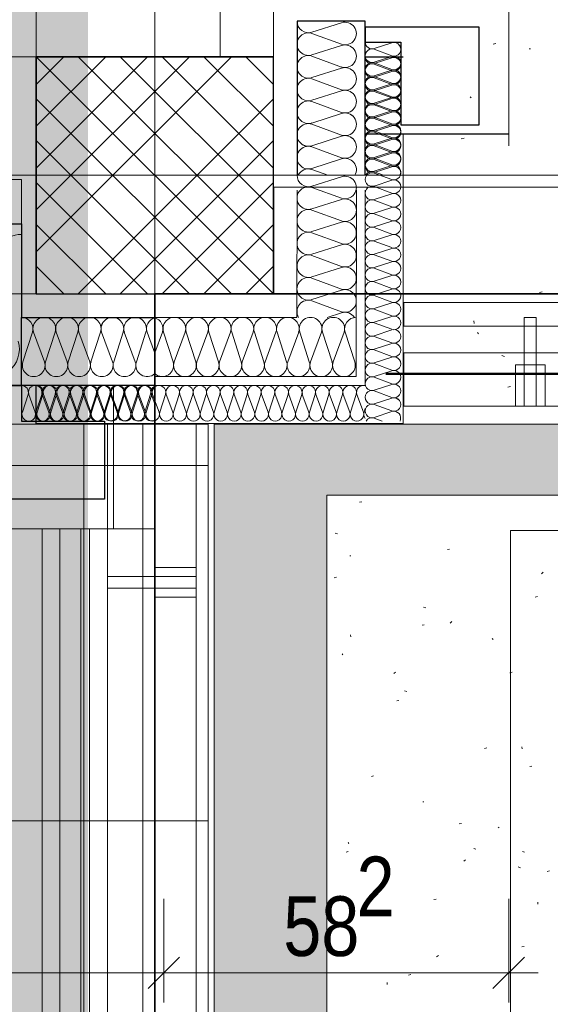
# Model space of a CAD drawing. Extents: x -743 to 300, y 62 to 1112.
# Tile 82 of 179: x -613 to -596, y 747 to 780. Entities that reach past the tile are written whole.
import ezdxf
from ezdxf.lldxf.tags import DXFTag

# ---------------------------------------------------------------- set-up
doc = ezdxf.new("R2010")
doc.units = 0
doc.layers.get('0').update_dxf_attribs({"lineweight": 13})
for name, color, linetype, lineweight, true_color in [('00_E_ST_Handlaufleuchte–Handlauf-Position', 7, 'Continuous', 5, 0x0000b2), ('30 -33 Aussenwände- 3 Aussenstützen', 7, 'Continuous', 50, 0x0000dd), ('30 -33 Aussenwände- 7 Fassade_ Elemente', 7, 'Continuous', 9, 0x00aacc), ('30 -34 Innenwände- 6 Elemente', 7, 'Continuous', 9, 0xff6633), ('30 -35 Decken- 1 Konstruktion-Träger- Stahlbeton', 7, 'Continuous', 13, 0x33aa00), ('30 -36 Dächer- 1 Konstruktion', 7, 'Continuous', 35, 0x6666cc), ('30 -36 Dächer- 3 Dachbeläge', 7, 'Continuous', 15, 0x9999ff), ('30 -36 Dächer- 4 Dachbekleidungen', 7, 'Continuous', 9, 0xccccff), ('60- 61 allgemeine Ausstattung- 4 Terrassen', 9, 'Continuous', 9, 0x808080), ('70 -72 Beschriftung- 1 Beschriftung allgemein', 7, 'Continuous', 9, 0xff6633), ('70 -76 Bemaßung- 2 Allgemein', 9, 'Continuous', 5, 0x808080), ('iwb_Layout BA_Markierung', 7, 'Continuous', 9, 0xbadcdc)]:
    doc.layers.add(name, color=color, linetype=linetype, lineweight=lineweight, true_color=true_color)
doc.layers.add('70 -71 Achsen- 1 Gebäudeachsen', color=7, linetype='STRICHPUNKT2-A06CPV7LL0', lineweight=18)
doc.styles.get("Standard").update_dxf_attribs({"font": 'ARIALN.TTF'})
tags = doc.linetypes.add('grob-A06CPV7GL0', pattern=[14, 3, -8, 3]).pattern_tags.tags
tags[8:9] = [DXFTag(74, 4), DXFTag(75, 0), DXFTag(340, '0'), DXFTag(46, 0.0), DXFTag(50, 0.0), DXFTag(44, 0.0), DXFTag(45, 0.0)]
tags[6:7] = [DXFTag(74, 4), DXFTag(75, 0), DXFTag(340, '0'), DXFTag(46, 0.0), DXFTag(50, 0.0), DXFTag(44, 0.0), DXFTag(45, 0.0)]
tags[4:5] = [DXFTag(74, 4), DXFTag(75, 0), DXFTag(340, '0'), DXFTag(46, 0.0), DXFTag(50, 0.0), DXFTag(44, 0.0), DXFTag(45, 0.0)]
tags = doc.linetypes.add('STRICHPUNKT2-A06CPV7LL0', pattern=[12.7, 6.35, -3.175, 0, -3.175]).pattern_tags.tags
tags[10:11] = [DXFTag(74, 4), DXFTag(75, 0), DXFTag(340, '0'), DXFTag(46, 0.0), DXFTag(50, 0.0), DXFTag(44, 0.0), DXFTag(45, 0.0)]
tags[8:9] = [DXFTag(74, 4), DXFTag(75, 0), DXFTag(340, '0'), DXFTag(46, 0.0), DXFTag(50, 0.0), DXFTag(44, 0.0), DXFTag(45, 0.0)]
tags[6:7] = [DXFTag(74, 4), DXFTag(75, 0), DXFTag(340, '0'), DXFTag(46, 0.0), DXFTag(50, 0.0), DXFTag(44, 0.0), DXFTag(45, 0.0)]
tags[4:5] = [DXFTag(74, 4), DXFTag(75, 0), DXFTag(340, '0'), DXFTag(46, 0.0), DXFTag(50, 0.0), DXFTag(44, 0.0), DXFTag(45, 0.0)]

# ---------------------------------------------------------------- blocks, each defined once
blk = doc.blocks.new('Polygon-A06CPV78L0')
at = {"color": 0, "linetype": 'ByBlock', "lineweight": -2, "ltscale": 0.13}
blk.add_solid([(-611.222, 86.203), (-682.362, 86.014), (-611.055, 1083.814), (-682.362, 1083.814)], dxfattribs=at)
blk = doc.blocks.new('Referenz-A06CPV7ML0')
at = {"layer": '30 -33 Aussenwände- 3 Aussenstützen', "color": 0, "lineweight": 9}
for p, q in [((-612.852, 778.912), (-604.852, 770.912)), ((-606.266, 778.912), (-612.852, 772.326)), ((-607.68, 778.912), (-612.852, 773.741)), ((-609.095, 778.912), (-612.852, 775.155)), ((-610.509, 778.912), (-612.852, 776.569)), ((-611.923, 778.912), (-612.852, 777.983)), ((-611.438, 778.912), (-604.852, 772.326)), ((-610.023, 778.912), (-604.852, 773.741)), ((-608.609, 778.912), (-604.852, 775.155)), ((-607.195, 778.912), (-604.852, 776.569)), ((-605.781, 778.912), (-604.852, 777.983)), ((-612.852, 777.498), (-606.266, 770.912)), ((-604.852, 777.498), (-611.438, 770.912)), ((-612.852, 776.084), (-607.68, 770.912)), ((-604.852, 776.084), (-610.023, 770.912)), ((-608.852, 775.912), (-608.852, 773.912)), ((-609.852, 774.912), (-607.852, 774.912)), ((-612.852, 774.669), (-609.095, 770.912)), ((-604.852, 774.669), (-608.609, 770.912)), ((-612.852, 773.255), (-610.509, 770.912)), ((-604.852, 773.255), (-607.195, 770.912)), ((-612.852, 771.841), (-611.923, 770.912)), ((-604.852, 771.841), (-605.781, 770.912))]:
    blk.add_line(p, q, dxfattribs=at)
at = {"layer": '30 -33 Aussenwände- 3 Aussenstützen', "color": 0, "linetype": 'Continuous', "lineweight": 25, "ltscale": 0.25}
for p, q in [((-604.852, 778.912), (-612.852, 778.912)), ((-612.852, 778.912), (-612.852, 770.912)), ((-604.852, 770.912), (-604.852, 778.912)), ((-612.852, 770.912), (-604.852, 770.912))]:
    blk.add_line(p, q, dxfattribs=at)
at = {"layer": '30 -33 Aussenwände- 7 Fassade_ Elemente', "color": 0, "linetype": 'grob-A06CPV7GL0', "ltscale": 0.13}
blk.add_line((-596.912, 775.912), (-596.912, 833.912), dxfattribs=at)
at = {"layer": '30 -33 Aussenwände- 7 Fassade_ Elemente', "color": 0, "linetype": 'Continuous', "lineweight": 18, "ltscale": 0.18}
for p, q in [((-606.652, 778.912), (-606.652, 781.312)), ((-604.852, 781.312), (-604.852, 778.912)), ((-604.852, 778.912), (-606.652, 778.912))]:
    blk.add_line(p, q, dxfattribs=at)
at = {"layer": '30 -33 Aussenwände- 7 Fassade_ Elemente', "color": 0, "linetype": 'Continuous', "lineweight": 25, "ltscale": 0.25}
for p, q in [((-601.752, 780.112), (-604.052, 780.112)), ((-604.052, 780.112), (-604.052, 774.912)), ((-601.752, 774.912), (-601.752, 780.112)), ((-597.912, 779.912), (-601.752, 779.912)), ((-601.752, 779.912), (-601.752, 779.412)), ((-597.912, 776.612), (-597.912, 779.912)), ((-601.752, 779.412), (-600.552, 779.412)), ((-600.552, 779.412), (-600.552, 776.612)), ((-601.755, 778.909), (-600.475, 778.909)), ((-600.552, 776.612), (-597.912, 776.612)), ((-601.752, 776.312), (-596.912, 776.312)), ((-682.489, 773.272), (-613.352, 773.272)), ((-613.352, 773.272), (-613.352, 770.112)), ((-613.352, 770.112), (-608.852, 770.112)), ((-613.352, 767.812), (-613.352, 770.112)), ((-613.352, 770.112), (-608.852, 770.112)), ((-608.852, 767.812), (-682.489, 767.812)), ((-613.852, 767.812), (-613.352, 767.812)), ((-608.852, 767.812), (-613.352, 767.812)), ((-613.352, 767.812), (-613.352, 766.612)), ((-612.852, 766.532), (-612.852, 767.812)), ((-613.352, 766.612), (-610.552, 766.612)), ((-610.552, 766.612), (-610.552, 763.972)), ((-610.552, 763.972), (-613.852, 763.972))]:
    blk.add_line(p, q, dxfattribs=at)
at = {"layer": '30 -33 Aussenwände- 7 Fassade_ Elemente', "color": 0, "linetype": 'Continuous', "ltscale": 0.13}
for p, q in [((-603.552, 779.742), (-602.552, 780.064)), ((-602.552, 779.335), (-603.552, 779.705)), ((-603.552, 778.976), (-602.552, 779.298)), ((-601.452, 779.19), (-600.852, 779.383)), ((-600.852, 778.945), (-601.452, 779.168)), ((-602.552, 778.569), (-603.552, 778.939)), ((-601.455, 778.687), (-600.855, 778.88)), ((-601.452, 778.731), (-600.852, 778.923)), ((-603.552, 778.21), (-602.552, 778.532)), ((-600.855, 778.443), (-601.455, 778.665)), ((-600.852, 778.486), (-601.452, 778.708)), ((-602.552, 777.803), (-603.552, 778.173)), ((-601.455, 778.227), (-600.855, 778.42)), ((-601.455, 778.227), (-600.855, 778.42)), ((-600.855, 777.983), (-601.455, 778.205)), ((-600.855, 777.983), (-601.455, 778.205)), ((-601.452, 778.271), (-600.852, 778.463)), ((-600.853, 778.026), (-601.452, 778.248)), ((-601.455, 777.768), (-600.855, 777.961)), ((-601.453, 777.811), (-600.853, 778.004)), ((-603.552, 777.444), (-602.552, 777.766)), ((-600.855, 777.523), (-601.455, 777.745)), ((-601.455, 777.308), (-600.855, 777.501)), ((-600.853, 777.567), (-601.453, 777.789)), ((-601.453, 777.352), (-600.853, 777.544)), ((-602.552, 777.037), (-603.552, 777.407)), ((-600.855, 777.064), (-601.455, 777.286)), ((-600.853, 777.107), (-601.453, 777.329)), ((-603.552, 776.678), (-602.552, 777)), ((-601.455, 776.849), (-600.855, 777.041)), ((-600.855, 776.604), (-601.455, 776.826)), ((-601.454, 776.892), (-600.853, 777.084)), ((-600.854, 776.647), (-601.454, 776.87)), ((-602.552, 776.271), (-603.552, 776.641)), ((-601.455, 776.389), (-600.855, 776.582)), ((-601.454, 776.432), (-600.854, 776.625)), ((-603.552, 775.912), (-602.552, 776.234)), ((-600.855, 776.145), (-601.455, 776.366)), ((-600.854, 776.188), (-601.454, 776.41)), ((-601.454, 775.973), (-600.854, 776.165)), ((-600.472, 776.312), (-600.472, 766.532)), ((-608.852, 773.912), (-608.852, 775.912)), ((-608.852, 773.912), (-608.852, 775.912)), ((-608.852, 773.912), (-608.852, 775.912)), ((-602.552, 775.505), (-603.552, 775.875)), ((-601.455, 775.929), (-600.855, 776.122)), ((-600.855, 775.685), (-601.455, 775.907)), ((-600.854, 775.728), (-601.454, 775.95)), ((-601.455, 775.513), (-600.854, 775.706)), ((-601.455, 775.47), (-600.855, 775.662)), ((-600.855, 775.268), (-601.455, 775.491)), ((-603.552, 775.146), (-602.552, 775.468)), ((-600.855, 775.225), (-601.455, 775.447)), ((-601.455, 775.054), (-600.855, 775.246)), ((-601.455, 775.01), (-600.855, 775.203)), ((-607.852, 774.912), (-609.852, 774.912)), ((-609.852, 774.912), (-607.852, 774.912)), ((-607.852, 774.912), (-609.852, 774.912)), ((-603.552, 775.109), (-603.02, 774.912)), ((-603.552, 774.543), (-602.552, 774.863)), ((-601.455, 775.031), (-601.133, 774.912)), ((-600.855, 774.766), (-601.455, 774.987)), ((-613.352, 774.772), (-682.489, 774.772)), ((-613.352, 767.812), (-613.352, 774.772)), ((-602.552, 774.135), (-603.552, 774.505)), ((-601.455, 774.55), (-600.855, 774.743)), ((-600.855, 774.306), (-601.455, 774.528)), ((-604.052, 774.412), (-604.055, 770.112)), ((-602.052, 774.411), (-602.057, 768.112)), ((-601.752, 774.41), (-601.757, 767.812)), ((-601.455, 774.091), (-600.855, 774.284)), ((-603.552, 773.777), (-602.552, 774.097)), ((-603.552, 773.777), (-602.552, 774.097)), ((-600.855, 773.846), (-601.455, 774.068)), ((-601.455, 773.631), (-600.855, 773.824)), ((-602.553, 773.369), (-603.552, 773.739)), ((-602.553, 773.369), (-603.552, 773.739)), ((-600.855, 773.387), (-601.455, 773.609)), ((-603.553, 773.011), (-602.553, 773.331)), ((-601.455, 773.171), (-600.855, 773.364)), ((-602.553, 772.603), (-603.553, 772.973)), ((-600.855, 772.927), (-601.455, 773.149)), ((-601.455, 772.712), (-600.855, 772.905)), ((-603.554, 772.245), (-602.553, 772.565)), ((-603.554, 772.245), (-602.553, 772.565)), ((-600.855, 772.468), (-601.455, 772.689)), ((-602.554, 771.837), (-603.554, 772.207)), ((-602.554, 771.837), (-603.554, 772.207)), ((-601.455, 772.252), (-600.855, 772.445)), ((-600.855, 772.008), (-601.455, 772.23)), ((-601.455, 771.793), (-600.855, 771.985)), ((-603.554, 771.479), (-602.554, 771.799)), ((-603.554, 771.479), (-602.554, 771.799)), ((-600.855, 771.548), (-601.455, 771.77)), ((-601.455, 771.333), (-600.855, 771.526)), ((-602.554, 771.071), (-603.554, 771.441)), ((-600.855, 771.089), (-601.455, 771.31)), ((-603.555, 770.713), (-602.554, 771.033)), ((-601.455, 770.873), (-600.855, 771.066)), ((-600.855, 770.629), (-601.455, 770.851)), ((-602.555, 770.305), (-603.555, 770.675)), ((-601.455, 770.414), (-600.855, 770.606)), ((-603.041, 770.111), (-602.555, 770.267)), ((-600.855, 770.169), (-601.455, 770.391)), ((-604.055, 770.112), (-608.852, 770.112)), ((-601.455, 769.954), (-600.855, 770.147)), ((-600.855, 769.71), (-601.455, 769.932)), ((-612.982, 769.612), (-613.304, 768.612)), ((-612.575, 768.612), (-612.945, 769.612)), ((-612.216, 769.612), (-612.538, 768.612)), ((-612.216, 769.612), (-612.538, 768.612)), ((-611.809, 768.612), (-612.179, 769.612)), ((-611.809, 768.612), (-612.179, 769.612)), ((-611.45, 769.612), (-611.772, 768.612)), ((-611.043, 768.612), (-611.413, 769.612)), ((-610.684, 769.612), (-611.006, 768.612)), ((-610.684, 769.612), (-611.006, 768.612)), ((-610.277, 768.612), (-610.647, 769.612)), ((-610.277, 768.612), (-610.647, 769.612)), ((-609.918, 769.612), (-610.239, 768.612)), ((-609.918, 769.612), (-610.239, 768.612)), ((-609.511, 768.612), (-609.881, 769.612)), ((-609.152, 769.612), (-609.473, 768.612)), ((-609.115, 769.612), (-608.852, 768.902)), ((-608.595, 769.612), (-608.852, 768.916)), ((-608.557, 769.612), (-608.236, 768.612)), ((-608.198, 768.612), (-607.829, 769.612)), ((-607.791, 769.612), (-607.47, 768.612)), ((-607.791, 769.612), (-607.47, 768.612)), ((-607.432, 768.612), (-607.063, 769.612)), ((-607.432, 768.612), (-607.063, 769.612)), ((-607.025, 769.612), (-606.704, 768.612)), ((-607.025, 769.612), (-606.704, 768.612)), ((-606.666, 768.612), (-606.297, 769.612)), ((-606.259, 769.612), (-605.938, 768.612)), ((-605.9, 768.612), (-605.531, 769.612)), ((-605.493, 769.612), (-605.172, 768.612)), ((-605.134, 768.612), (-604.764, 769.612)), ((-604.727, 769.612), (-604.406, 768.612)), ((-604.368, 768.612), (-603.998, 769.612)), ((-603.961, 769.612), (-603.64, 768.612)), ((-603.602, 768.612), (-603.232, 769.612)), ((-603.602, 768.612), (-603.232, 769.612)), ((-603.195, 769.612), (-602.873, 768.612)), ((-603.195, 769.612), (-602.873, 768.612)), ((-602.836, 768.612), (-602.466, 769.612)), ((-602.429, 769.612), (-602.107, 768.612)), ((-601.455, 769.494), (-600.855, 769.687)), ((-600.855, 769.25), (-601.455, 769.472)), ((-601.455, 769.035), (-600.855, 769.228)), ((-600.855, 768.79), (-601.455, 769.012)), ((-601.455, 768.575), (-600.855, 768.768)), ((-600.855, 768.331), (-601.455, 768.553)), ((-601.455, 768.115), (-600.855, 768.308)), ((-602.057, 768.112), (-608.852, 768.112)), ((-600.855, 767.871), (-601.455, 768.093)), ((-601.455, 767.656), (-600.855, 767.849)), ((-601.455, 767.656), (-600.855, 767.849)), ((-610.252, 767.812), (-613.352, 767.812)), ((-613.13, 767.512), (-613.322, 766.912)), ((-612.885, 766.912), (-613.108, 767.512)), ((-612.67, 767.512), (-612.863, 766.912)), ((-612.67, 767.512), (-612.863, 766.912)), ((-612.852, 766.532), (-612.852, 767.812)), ((-612.63, 767.512), (-612.823, 766.912)), ((-612.426, 766.912), (-612.648, 767.512)), ((-612.426, 766.912), (-612.648, 767.512)), ((-612.386, 766.912), (-612.608, 767.512)), ((-612.211, 767.513), (-612.403, 766.913)), ((-612.171, 767.512), (-612.363, 766.912)), ((-612.171, 767.512), (-612.363, 766.912)), ((-611.966, 766.913), (-612.188, 767.513)), ((-611.926, 766.912), (-612.148, 767.512)), ((-611.926, 766.912), (-612.148, 767.512)), ((-611.751, 767.513), (-611.944, 766.913)), ((-611.711, 767.512), (-611.904, 766.912)), ((-611.506, 766.913), (-611.729, 767.513)), ((-611.467, 766.912), (-611.688, 767.512)), ((-611.292, 767.513), (-611.484, 766.913)), ((-611.251, 767.512), (-611.444, 766.912)), ((-611.047, 766.914), (-611.269, 767.513)), ((-611.007, 766.912), (-611.229, 767.512)), ((-610.832, 767.514), (-611.024, 766.914)), ((-610.792, 767.512), (-610.984, 766.912)), ((-610.587, 766.914), (-610.809, 767.514)), ((-610.547, 766.912), (-610.769, 767.512)), ((-610.372, 767.514), (-610.565, 766.914)), ((-610.332, 767.512), (-610.525, 766.912)), ((-610.128, 766.914), (-610.35, 767.514)), ((-610.088, 766.912), (-610.309, 767.512)), ((-610.252, 762.972), (-610.252, 767.812)), ((-609.913, 767.514), (-610.105, 766.914)), ((-609.913, 767.514), (-610.105, 766.914)), ((-609.872, 767.512), (-610.065, 766.912)), ((-609.668, 766.915), (-609.89, 767.514)), ((-609.668, 766.915), (-609.89, 767.514)), ((-609.628, 766.912), (-609.85, 767.512)), ((-609.453, 767.515), (-609.645, 766.915)), ((-609.453, 767.515), (-609.645, 766.915)), ((-609.413, 767.512), (-609.606, 766.912)), ((-609.208, 766.915), (-609.431, 767.515)), ((-609.168, 766.912), (-609.39, 767.512)), ((-608.993, 767.515), (-609.186, 766.915)), ((-608.953, 767.512), (-609.146, 766.912)), ((-608.971, 767.515), (-608.852, 767.193)), ((-608.709, 766.912), (-608.931, 767.512)), ((-601.757, 767.812), (-608.852, 767.812)), ((-608.493, 767.512), (-608.686, 766.912)), ((-608.249, 766.912), (-608.471, 767.512)), ((-608.034, 767.512), (-608.227, 766.912)), ((-607.79, 766.912), (-608.011, 767.512)), ((-607.574, 767.512), (-607.767, 766.912)), ((-607.33, 766.912), (-607.552, 767.512)), ((-607.115, 767.512), (-607.307, 766.912)), ((-606.87, 766.912), (-607.092, 767.512)), ((-606.655, 767.512), (-606.848, 766.912)), ((-606.411, 766.912), (-606.632, 767.512)), ((-606.195, 767.512), (-606.388, 766.912)), ((-605.951, 766.912), (-606.173, 767.512)), ((-605.736, 767.512), (-605.928, 766.912)), ((-605.491, 766.912), (-605.713, 767.512)), ((-605.276, 767.512), (-605.469, 766.912)), ((-605.032, 766.912), (-605.254, 767.512)), ((-604.816, 767.512), (-605.009, 766.912)), ((-604.572, 766.912), (-604.794, 767.512)), ((-604.357, 767.512), (-604.55, 766.912)), ((-604.112, 766.912), (-604.334, 767.512)), ((-603.897, 767.512), (-604.09, 766.912)), ((-603.653, 766.912), (-603.875, 767.512)), ((-603.437, 767.512), (-603.63, 766.912)), ((-603.193, 766.912), (-603.415, 767.512)), ((-602.978, 767.512), (-603.171, 766.912)), ((-602.978, 767.512), (-603.171, 766.912)), ((-602.734, 766.912), (-602.955, 767.512)), ((-602.734, 766.912), (-602.955, 767.512)), ((-602.518, 767.512), (-602.711, 766.912)), ((-602.518, 767.512), (-602.711, 766.912)), ((-602.274, 766.912), (-602.496, 767.512)), ((-602.059, 767.512), (-602.251, 766.912)), ((-601.814, 766.912), (-602.036, 767.512)), ((-600.855, 767.412), (-601.455, 767.633)), ((-600.855, 767.412), (-601.455, 767.633)), ((-601.455, 767.196), (-600.855, 767.389)), ((-601.455, 767.196), (-600.855, 767.389)), ((-600.855, 766.952), (-601.455, 767.174)), ((-601.752, 767.036), (-601.792, 766.912)), ((-601.455, 766.737), (-600.855, 766.929)), ((-600.472, 766.532), (-612.852, 766.532)), ((-601.455, 766.714), (-601.179, 766.612)), ((-682.489, 762.972), (-610.252, 762.972))]:
    blk.add_line(p, q, dxfattribs=at)
for centre, major_axis, end_param in [((-603.669, 780.107), (-0.383, 0.005), 1.896254), ((-602.434, 779.7), (-0.117, -0.364), 3.765224), ((-603.669, 779.341), (0.117, 0.364), 3.764652), ((-602.434, 778.934), (-0.117, -0.364), 3.765224), ((-601.522, 778.949), (0.071, 0.219), 3.764652), ((-601.522, 779.409), (-0.23, 0.003), 1.896254), ((-600.781, 779.164), (-0.071, -0.219), 3.765224), ((-603.669, 778.575), (0.117, 0.364), 3.764652), ((-601.526, 778.906), (-0.23, 0.003), 1.896254), ((-600.785, 778.661), (-0.07, -0.219), 3.765224), ((-600.782, 778.704), (-0.071, -0.219), 3.765224), ((-602.434, 778.167), (-0.117, -0.364), 3.765224), ((-601.526, 778.446), (0.07, 0.219), 3.764652), ((-601.526, 778.446), (0.07, 0.219), 3.764652), ((-601.523, 778.49), (0.071, 0.219), 3.764652), ((-600.782, 778.245), (-0.071, -0.219), 3.765224), ((-603.669, 777.809), (0.117, 0.364), 3.764652), ((-601.526, 777.986), (0.07, 0.219), 3.764652), ((-601.526, 777.986), (0.07, 0.219), 3.764652), ((-601.523, 778.03), (0.071, 0.219), 3.764652), ((-600.785, 778.202), (-0.07, -0.219), 3.765224), ((-600.785, 778.202), (-0.07, -0.219), 3.765224), ((-602.434, 777.401), (-0.117, -0.364), 3.765224), ((-601.523, 777.57), (0.071, 0.219), 3.764652), ((-600.785, 777.742), (-0.07, -0.219), 3.765224), ((-600.782, 777.785), (-0.071, -0.219), 3.765224), ((-601.526, 777.527), (0.07, 0.219), 3.764652), ((-600.785, 777.282), (-0.07, -0.219), 3.765224), ((-600.783, 777.325), (-0.071, -0.219), 3.765224), ((-603.669, 777.043), (0.117, 0.364), 3.764652), ((-603.669, 777.043), (-0.31, 0.225), 1.254884), ((-603.669, 777.043), (0.117, 0.364), 1.254884), ((-601.526, 777.067), (0.07, 0.219), 3.764652), ((-601.524, 777.111), (0.071, 0.219), 3.764652), ((-603.669, 777.043), (-0.31, -0.225), 1.254884), ((-602.434, 776.635), (-0.117, -0.364), 3.765224), ((-602.434, 776.635), (0.31, 0.225), 1.255075), ((-602.434, 776.635), (0.31, -0.225), 1.255075), ((-601.526, 776.607), (0.07, 0.219), 3.764652), ((-601.524, 776.651), (0.071, 0.219), 3.764652), ((-600.785, 776.823), (-0.07, -0.219), 3.765224), ((-600.783, 776.866), (-0.071, -0.219), 3.765224), ((-603.669, 776.276), (0.117, 0.364), 3.764652), ((-603.669, 776.276), (-0.31, 0.225), 1.254884), ((-603.669, 776.276), (0.117, 0.364), 1.254884), ((-600.785, 776.363), (-0.07, -0.219), 3.765224), ((-600.783, 776.406), (-0.071, -0.219), 3.765224), ((-602.434, 776.635), (-0.117, -0.364), 1.255075), ((-602.434, 775.869), (-0.117, -0.364), 3.765224), ((-602.434, 775.869), (0.31, 0.225), 1.255075), ((-601.526, 776.148), (0.07, 0.219), 3.764652), ((-601.524, 776.191), (0.071, 0.219), 3.764652), ((-601.524, 776.191), (-0.186, 0.135), 1.254884), ((-601.524, 776.191), (0.071, 0.219), 1.254884), ((-600.785, 775.904), (-0.07, -0.219), 3.765224), ((-600.784, 775.947), (-0.071, -0.219), 3.765224), ((-600.784, 775.947), (0.186, 0.135), 1.255075), ((-603.669, 776.276), (-0.31, -0.225), 1.254884), ((-603.669, 775.51), (0.117, 0.364), 1.254884), ((-602.434, 775.869), (0.31, -0.225), 1.255075), ((-601.526, 775.688), (0.07, 0.219), 3.764652), ((-601.525, 775.732), (0.071, 0.219), 3.764652), ((-601.525, 775.732), (-0.186, 0.135), 1.254884), ((-601.525, 775.732), (0.071, 0.219), 1.254884), ((-601.524, 776.191), (-0.186, -0.135), 1.254884), ((-600.784, 775.947), (0.186, -0.135), 1.255075), ((-603.669, 775.51), (-0.31, 0.225), 1.254884), ((-602.434, 775.869), (-0.117, -0.364), 1.255075), ((-602.434, 775.103), (0.332, -0.191), 2.405647), ((-601.525, 775.732), (-0.186, -0.135), 1.254884), ((-601.525, 775.272), (0.071, 0.219), 1.254884), ((-600.784, 775.487), (-0.071, -0.219), 3.765224), ((-600.785, 775.444), (-0.07, -0.219), 3.765224), ((-600.784, 775.947), (-0.071, -0.219), 1.255075), ((-600.784, 775.487), (0.186, 0.135), 1.255075), ((-600.784, 775.487), (0.186, -0.135), 1.255075), ((-603.669, 774.744), (0.117, 0.364), 1.428714), ((-603.669, 775.51), (-0.31, -0.225), 1.254884), ((-601.526, 775.229), (0.07, 0.219), 3.764652), ((-601.525, 775.272), (-0.186, 0.135), 1.254884), ((-600.784, 775.487), (-0.071, -0.219), 1.255075), ((-600.784, 775.027), (0.198, -0.116), 2.411197), ((-600.785, 774.984), (-0.07, -0.219), 3.765224), ((-603.669, 774.907), (-0.383, 0.006), 1.896254), ((-602.434, 774.499), (-0.118, -0.364), 3.765224), ((-601.526, 774.769), (0.07, 0.219), 3.764652), ((-601.525, 774.813), (0.071, 0.219), 1.434048), ((-601.525, 775.272), (-0.186, -0.135), 1.254884), ((-603.669, 774.141), (0.118, 0.364), 3.764652), ((-603.669, 774.141), (0.118, 0.364), 3.764652), ((-601.526, 774.309), (0.07, 0.219), 3.764652), ((-600.785, 774.525), (-0.07, -0.219), 3.765224), ((-600.785, 774.065), (-0.07, -0.219), 3.765224), ((-602.435, 773.733), (-0.118, -0.364), 3.765224), ((-602.435, 773.733), (-0.118, -0.364), 3.765224), ((-601.526, 773.85), (0.07, 0.219), 3.764652), ((-600.785, 773.605), (-0.07, -0.219), 3.765224), ((-603.67, 773.375), (0.118, 0.364), 3.764652), ((-603.67, 773.375), (0.118, 0.364), 3.764652), ((-601.526, 773.39), (0.07, 0.219), 3.764652), ((-602.436, 772.967), (-0.118, -0.364), 3.765224), ((-601.526, 772.93), (0.07, 0.219), 3.764652), ((-600.785, 773.146), (-0.07, -0.219), 3.765224), ((-613.365, 771.994), (0.013, 0.918), 1.896254), ((-603.671, 772.609), (0.118, 0.364), 3.764652), ((-603.671, 772.609), (-0.31, 0.225), 1.254884), ((-603.671, 772.609), (0.118, 0.364), 1.254884), ((-600.785, 772.686), (-0.07, -0.219), 3.765224), ((-602.436, 772.201), (-0.118, -0.364), 3.765224), ((-602.436, 772.201), (0.31, 0.224), 1.255075), ((-601.526, 772.471), (0.07, 0.219), 3.764652), ((-603.671, 771.843), (0.118, 0.364), 3.764652), ((-603.671, 772.609), (-0.31, -0.224), 1.254884), ((-603.671, 771.843), (0.118, 0.364), 1.254884), ((-602.436, 772.201), (0.31, -0.225), 1.255075), ((-601.526, 772.011), (0.07, 0.219), 3.764652), ((-600.785, 772.226), (-0.07, -0.219), 3.765224), ((-603.671, 771.843), (-0.31, 0.225), 1.254884), ((-602.436, 772.201), (-0.118, -0.364), 1.255075), ((-602.437, 771.435), (-0.118, -0.364), 3.765224), ((-602.437, 771.435), (0.31, 0.224), 1.255075), ((-600.785, 771.767), (-0.07, -0.219), 3.765224), ((-603.671, 771.843), (-0.31, -0.224), 1.254884), ((-602.437, 771.435), (0.31, -0.225), 1.255075), ((-601.526, 771.551), (0.07, 0.219), 3.764652), ((-600.785, 771.307), (-0.07, -0.219), 3.765224), ((-603.672, 771.077), (-0.31, 0.225), 1.254884), ((-603.672, 771.077), (0.118, 0.364), 1.254884), ((-602.437, 771.435), (-0.118, -0.364), 1.255075), ((-601.526, 771.092), (0.07, 0.219), 3.764652), ((-603.672, 771.077), (-0.31, -0.224), 1.254884), ((-602.437, 770.669), (0.31, 0.224), 1.255075), ((-602.437, 770.669), (0.31, -0.225), 1.255075), ((-601.526, 770.632), (0.07, 0.219), 3.764652), ((-600.785, 770.848), (-0.07, -0.219), 3.765224), ((-603.672, 770.311), (0.118, 0.364), 2.429518), ((-600.785, 770.388), (-0.07, -0.219), 3.765224), ((-602.437, 770.669), (-0.118, -0.364), 1.255075), ((-602.438, 769.903), (0.321, 0.208), 1.307885), ((-601.526, 770.173), (0.07, 0.219), 3.764652), ((-600.785, 769.928), (-0.07, -0.219), 3.765224), ((-613.347, 769.729), (0.364, -0.117), 1.896254), ((-612.581, 769.729), (0.364, -0.117), 3.764652), ((-612.581, 769.729), (0.364, -0.117), 3.764652), ((-611.814, 769.729), (0.364, -0.117), 3.764652), ((-611.814, 769.729), (0.364, -0.117), 3.764652), ((-611.048, 769.729), (0.364, -0.117), 3.764652), ((-611.048, 769.729), (-0.225, 0.31), 1.254884), ((-611.048, 769.729), (0.225, 0.31), 1.254884), ((-611.048, 769.729), (0.364, -0.117), 1.254884), ((-610.282, 769.729), (0.364, -0.117), 3.764652), ((-610.282, 769.729), (-0.225, 0.31), 1.254884), ((-610.282, 769.729), (0.225, 0.31), 1.254884), ((-610.282, 769.729), (0.364, -0.117), 1.254884), ((-609.516, 769.729), (-0.225, 0.31), 1.254884), ((-609.516, 769.729), (0.225, 0.31), 1.254884), ((-609.516, 769.729), (0.364, -0.117), 1.254884), ((-608.75, 769.729), (-0.102, 0.369), 1.613483), ((-608.959, 769.729), (0.364, -0.117), 1.598679), ((-608.193, 769.729), (-0.225, 0.31), 1.254884), ((-608.193, 769.729), (0.225, 0.31), 1.254884), ((-608.193, 769.729), (0.364, -0.117), 1.254884), ((-607.427, 769.729), (0.364, -0.117), 3.764652), ((-607.427, 769.729), (-0.225, 0.31), 1.254884), ((-607.427, 769.729), (0.225, 0.31), 1.254884), ((-607.427, 769.729), (0.364, -0.117), 1.254884), ((-606.661, 769.729), (0.364, -0.117), 3.764652), ((-606.661, 769.729), (-0.225, 0.31), 1.254884), ((-606.661, 769.729), (0.225, 0.31), 1.254884), ((-606.661, 769.729), (0.364, -0.117), 1.254884), ((-605.895, 769.729), (0.364, -0.117), 3.764652), ((-605.129, 769.729), (0.364, -0.117), 3.764652), ((-604.363, 769.729), (0.364, -0.117), 3.764652), ((-603.597, 769.729), (0.364, -0.117), 3.764652), ((-603.597, 769.729), (0.364, -0.117), 3.764652), ((-602.831, 769.729), (0.364, -0.117), 3.764652), ((-602.831, 769.729), (0.364, -0.117), 3.764652), ((-602.065, 769.729), (0.005, 0.383), 1.896254), ((-601.526, 769.713), (0.07, 0.219), 3.764652), ((-601.526, 769.253), (0.07, 0.219), 3.764652), ((-600.785, 769.469), (-0.07, -0.219), 3.765224), ((-614.342, 769.03), (-0.874, 0.282), 3.765224), ((-600.785, 769.009), (-0.07, -0.219), 3.765224), ((-601.526, 768.794), (0.07, 0.219), 3.764652), ((-612.939, 768.495), (-0.364, 0.117), 3.765224), ((-612.173, 768.495), (-0.364, 0.117), 3.765224), ((-612.173, 768.495), (-0.364, 0.117), 3.765224), ((-611.407, 768.495), (-0.364, 0.117), 3.765224), ((-610.641, 768.495), (-0.364, 0.117), 3.765224), ((-610.641, 768.495), (-0.364, 0.117), 1.255075), ((-610.641, 768.495), (0.225, -0.31), 1.255075), ((-609.875, 768.495), (-0.364, 0.117), 3.765224), ((-609.875, 768.495), (-0.364, 0.117), 1.255075), ((-609.875, 768.495), (0.225, -0.31), 1.255075), ((-609.109, 768.495), (-0.364, 0.117), 2.619647), ((-608.6, 768.495), (-0.252, -0.288), 2.600578), ((-607.834, 768.495), (-0.364, 0.117), 3.765224), ((-607.834, 768.495), (-0.364, 0.117), 1.255075), ((-607.834, 768.495), (0.225, -0.31), 1.255075), ((-607.068, 768.495), (-0.364, 0.117), 3.765224), ((-607.068, 768.495), (-0.364, 0.117), 1.255075), ((-607.068, 768.495), (0.225, -0.31), 1.255075), ((-606.302, 768.495), (-0.364, 0.117), 3.765224), ((-605.536, 768.495), (-0.364, 0.117), 3.765224), ((-604.77, 768.495), (-0.364, 0.117), 3.765224), ((-604.004, 768.495), (-0.364, 0.117), 3.765224), ((-603.238, 768.495), (-0.364, 0.117), 3.765224), ((-603.238, 768.495), (-0.364, 0.117), 3.765224), ((-602.472, 768.495), (-0.364, 0.117), 3.765224), ((-601.526, 768.334), (0.07, 0.219), 3.764652), ((-600.785, 768.549), (-0.07, -0.219), 3.765224), ((-610.641, 768.495), (-0.225, -0.31), 1.255075), ((-609.875, 768.495), (-0.225, -0.31), 1.255075), ((-607.834, 768.495), (-0.225, -0.31), 1.255075), ((-607.068, 768.495), (-0.225, -0.31), 1.255075), ((-600.785, 768.09), (-0.07, -0.219), 3.765224), ((-601.526, 767.874), (0.07, 0.219), 3.764652), ((-601.526, 767.874), (-0.186, 0.135), 1.254884), ((-601.526, 767.874), (0.07, 0.219), 1.254884), ((-600.785, 767.63), (-0.07, -0.219), 3.765224), ((-600.785, 767.63), (0.186, 0.135), 1.255075), ((-613.349, 767.582), (0.219, -0.07), 1.896254), ((-612.889, 767.583), (0.219, -0.07), 3.764652), ((-612.889, 767.583), (0.219, -0.07), 3.764652), ((-612.849, 767.582), (0.219, -0.07), 1.896254), ((-612.429, 767.583), (0.219, -0.07), 3.764652), ((-612.429, 767.583), (0.219, -0.07), 3.764652), ((-612.389, 767.582), (0.219, -0.07), 3.764652), ((-612.389, 767.582), (0.219, -0.07), 3.764652), ((-611.97, 767.583), (0.219, -0.07), 3.764652), ((-611.929, 767.582), (0.219, -0.07), 3.764652), ((-611.929, 767.582), (0.219, -0.07), 3.764652), ((-611.51, 767.584), (0.219, -0.07), 3.764652), ((-611.47, 767.582), (0.219, -0.07), 3.764652), ((-611.051, 767.584), (0.219, -0.07), 3.764652), ((-611.01, 767.582), (0.219, -0.07), 3.764652), ((-610.591, 767.584), (0.219, -0.07), 3.764652), ((-610.551, 767.582), (0.219, -0.07), 3.764652), ((-610.131, 767.585), (0.219, -0.07), 3.764652), ((-610.131, 767.585), (-0.135, 0.186), 1.254884), ((-610.091, 767.582), (0.219, -0.07), 3.764652), ((-610.131, 767.585), (0.135, 0.186), 1.254884), ((-610.131, 767.585), (0.219, -0.07), 1.254884), ((-609.672, 767.585), (0.219, -0.07), 3.764652), ((-609.672, 767.585), (-0.135, 0.186), 1.254884), ((-609.631, 767.582), (0.219, -0.07), 3.764652), ((-609.672, 767.585), (0.135, 0.186), 1.254884), ((-609.672, 767.585), (0.219, -0.07), 1.254884), ((-609.212, 767.585), (-0.135, 0.186), 1.254884), ((-609.172, 767.582), (0.219, -0.07), 3.764652), ((-609.212, 767.585), (0.135, 0.186), 1.254884), ((-609.212, 767.585), (0.219, -0.07), 1.254884), ((-608.752, 767.586), (-0.1, 0.207), 1.434048), ((-608.712, 767.582), (0.219, -0.07), 3.764652), ((-608.252, 767.582), (0.219, -0.07), 3.764652), ((-607.793, 767.582), (0.219, -0.07), 3.764652), ((-607.333, 767.582), (0.219, -0.07), 3.764652), ((-606.873, 767.582), (0.219, -0.07), 3.764652), ((-606.414, 767.582), (0.219, -0.07), 3.764652), ((-605.954, 767.582), (0.219, -0.07), 3.764652), ((-605.495, 767.582), (0.219, -0.07), 3.764652), ((-605.035, 767.582), (0.219, -0.07), 3.764652), ((-604.575, 767.582), (0.219, -0.07), 3.764652), ((-604.116, 767.582), (0.219, -0.07), 3.764652), ((-603.656, 767.582), (0.219, -0.07), 3.764652), ((-603.196, 767.582), (0.219, -0.07), 3.764652), ((-603.196, 767.582), (-0.135, 0.186), 1.254884), ((-603.196, 767.582), (0.135, 0.186), 1.254884), ((-603.196, 767.582), (0.219, -0.07), 1.254884), ((-602.737, 767.582), (0.219, -0.07), 3.764652), ((-602.737, 767.582), (-0.135, 0.186), 1.254884), ((-602.737, 767.582), (0.135, 0.186), 1.254884), ((-602.737, 767.582), (0.219, -0.07), 1.254884), ((-602.277, 767.582), (-0.135, 0.186), 1.254884), ((-602.277, 767.582), (0.135, 0.186), 1.254884), ((-602.277, 767.582), (0.219, -0.07), 1.254884), ((-601.818, 767.582), (0.066, 0.22), 2.172087), ((-601.526, 767.415), (0.07, 0.219), 3.764652), ((-601.526, 767.415), (-0.186, 0.135), 1.254884), ((-601.526, 767.874), (-0.186, -0.135), 1.254884), ((-601.526, 767.415), (0.07, 0.219), 1.254884), ((-600.785, 767.63), (0.186, -0.135), 1.255075), ((-601.526, 767.415), (-0.186, -0.135), 1.254884), ((-601.526, 766.955), (0.07, 0.219), 1.254884), ((-600.785, 767.63), (-0.07, -0.219), 1.255075), ((-600.785, 767.17), (-0.07, -0.219), 3.765224), ((-600.785, 767.17), (0.186, 0.135), 1.255075), ((-600.785, 767.17), (0.186, -0.135), 1.255075), ((-613.104, 766.842), (-0.219, 0.07), 3.765224), ((-612.644, 766.842), (-0.219, 0.07), 3.765224), ((-612.644, 766.842), (-0.219, 0.07), 3.765224), ((-612.604, 766.842), (-0.219, 0.07), 3.765224), ((-612.185, 766.842), (-0.219, 0.07), 3.765224), ((-612.145, 766.842), (-0.219, 0.07), 3.765224), ((-612.145, 766.842), (-0.219, 0.07), 3.765224), ((-611.725, 766.843), (-0.219, 0.07), 3.765224), ((-611.685, 766.842), (-0.219, 0.07), 3.765224), ((-611.265, 766.843), (-0.219, 0.07), 3.765224), ((-611.226, 766.842), (-0.219, 0.07), 3.765224), ((-610.806, 766.843), (-0.219, 0.07), 3.765224), ((-610.766, 766.842), (-0.219, 0.07), 3.765224), ((-610.346, 766.844), (-0.219, 0.07), 3.765224), ((-610.306, 766.842), (-0.219, 0.07), 3.765224), ((-609.886, 766.844), (-0.219, 0.07), 3.765224), ((-609.886, 766.844), (-0.219, 0.07), 1.255075), ((-609.847, 766.842), (-0.219, 0.07), 3.765224), ((-609.886, 766.844), (0.135, -0.186), 1.255075), ((-609.427, 766.844), (-0.219, 0.07), 3.765224), ((-609.427, 766.844), (-0.219, 0.07), 1.255075), ((-609.387, 766.842), (-0.219, 0.07), 3.765224), ((-609.427, 766.844), (0.135, -0.186), 1.255075), ((-608.967, 766.845), (-0.219, 0.07), 2.411197), ((-608.927, 766.842), (-0.219, 0.07), 3.765224), ((-608.468, 766.842), (-0.219, 0.07), 3.765224), ((-608.008, 766.842), (-0.219, 0.07), 3.765224), ((-607.548, 766.842), (-0.219, 0.07), 3.765224), ((-607.089, 766.842), (-0.219, 0.07), 3.765224), ((-606.629, 766.842), (-0.219, 0.07), 3.765224), ((-606.17, 766.842), (-0.219, 0.07), 3.765224), ((-605.71, 766.842), (-0.219, 0.07), 3.765224), ((-605.25, 766.842), (-0.219, 0.07), 3.765224), ((-604.791, 766.842), (-0.219, 0.07), 3.765224), ((-604.331, 766.842), (-0.219, 0.07), 3.765224), ((-603.871, 766.842), (-0.219, 0.07), 3.765224), ((-603.412, 766.842), (-0.219, 0.07), 3.765224), ((-602.952, 766.842), (-0.219, 0.07), 3.765224), ((-602.952, 766.842), (-0.219, 0.07), 1.255075), ((-602.952, 766.842), (0.135, -0.186), 1.255075), ((-602.492, 766.842), (-0.219, 0.07), 3.765224), ((-602.492, 766.842), (-0.219, 0.07), 1.255075), ((-602.492, 766.842), (0.135, -0.186), 1.255075), ((-602.033, 766.842), (-0.219, 0.07), 1.255075), ((-602.033, 766.842), (0.135, -0.186), 1.255075), ((-601.573, 766.842), (-0.219, 0.07), 0.990893), ((-601.526, 766.955), (-0.186, 0.135), 1.254884), ((-600.785, 767.17), (-0.07, -0.219), 1.255075), ((-600.785, 766.711), (0.207, -0.099), 2.32715), ((-609.886, 766.844), (-0.135, -0.186), 1.255075), ((-609.427, 766.844), (-0.135, -0.186), 1.255075), ((-602.952, 766.842), (-0.135, -0.186), 1.255075), ((-602.492, 766.842), (-0.135, -0.186), 1.255075), ((-602.033, 766.842), (-0.135, -0.186), 1.255075), ((-601.526, 766.496), (0.07, 0.219), 1.349822), ((-601.526, 766.955), (-0.186, -0.135), 1.254884)]:
    blk.add_ellipse(centre, major_axis=major_axis, ratio=1, start_param=0, end_param=end_param, dxfattribs=at)
at = {"layer": '30 -34 Innenwände- 6 Elemente', "color": 0, "linetype": 'Continuous', "ltscale": 0.13}
for p, q in [((-612.052, 762.972), (-612.652, 762.972)), ((-612.652, 762.972), (-612.652, 380.912)), ((-612.052, 380.312), (-612.052, 762.972)), ((-608.852, 762.972), (-611.052, 762.972)), ((-611.052, 762.972), (-611.052, 379.312)), ((-608.852, 377.112), (-608.852, 762.972))]:
    blk.add_line(p, q, dxfattribs=at)
at = {"layer": '30 -35 Decken- 1 Konstruktion-Träger- Stahlbeton', "color": 0, "linetype": 'grob-A06CPV7GL0', "lineweight": -2, "ltscale": 0.13}
for p, q in [((-612.852, 995.912), (-612.852, 778.912)), ((-604.852, 995.912), (-604.852, 778.912)), ((-682.489, 778.912), (-612.852, 778.912)), ((-604.852, 774.512), (-460.852, 774.512)), ((-682.489, 770.912), (-612.852, 770.912)), ((-604.852, 770.912), (-460.852, 770.912))]:
    blk.add_line(p, q, dxfattribs=at)
at = {"layer": '30 -35 Decken- 1 Konstruktion-Träger- Stahlbeton', "color": 0, "lineweight": 35}
for p, q in [((-612.852, 778.912), (-612.852, 770.912)), ((-604.852, 778.912), (-612.852, 778.912)), ((-604.852, 774.512), (-604.852, 770.912))]:
    blk.add_line(p, q, dxfattribs=at)
at = {"layer": '30 -36 Dächer- 1 Konstruktion', "color": 0, "linetype": 'Continuous', "ltscale": 0.35}
for p, q in [((76.456, 770.912), (-608.852, 770.912)), ((-608.852, 770.912), (-608.852, 380.912))]:
    blk.add_line(p, q, dxfattribs=at)
at = {"layer": '30 -36 Dächer- 1 Konstruktion', "color": 0, "lineweight": 25}
for p, q in [((-608.852, 770.912), (76.456, 770.912)), ((76.456, 770.912), (-608.852, 770.912)), ((76.456, 770.912), (-608.852, 770.912)), ((-608.852, 770.912), (-608.852, 380.912)), ((-608.852, 380.912), (-608.852, 770.912)), ((-608.852, 770.912), (-608.852, 380.912))]:
    blk.add_line(p, q, dxfattribs=at)
at = {"layer": '30 -36 Dächer- 1 Konstruktion', "color": 0, "lineweight": 5}
for p, q in [((-608.852, 770.912), (76.456, 770.912)), ((76.456, 770.912), (-608.852, 770.912)), ((76.456, 770.912), (-608.852, 770.912)), ((-608.852, 770.912), (-608.852, 380.912)), ((-608.852, 380.912), (-608.852, 770.912)), ((-608.852, 770.912), (-608.852, 380.912))]:
    blk.add_line(p, q, dxfattribs=at)
at = {"layer": '30 -36 Dächer- 1 Konstruktion', "color": 0, "lineweight": -2}
for p, q in [((-608.852, 770.912), (76.456, 770.912)), ((76.456, 770.912), (-608.852, 770.912)), ((76.456, 770.912), (-608.852, 770.912)), ((-608.852, 770.912), (-608.852, 380.912)), ((-608.852, 380.912), (-608.852, 770.912)), ((-608.852, 770.912), (-608.852, 380.912))]:
    blk.add_line(p, q, dxfattribs=at)
at = {"layer": '30 -36 Dächer- 1 Konstruktion', "color": 0}
for p, q in [((76.456, 770.912), (-608.852, 770.912)), ((-608.852, 770.912), (-608.852, 380.912))]:
    blk.add_line(p, q, dxfattribs=at)
at = {"layer": '30 -36 Dächer- 3 Dachbeläge', "color": 0, "linetype": 'Continuous', "ltscale": 0.15}
for p, q in [((76.456, 766.512), (-606.852, 766.512)), ((-606.852, 766.512), (-606.852, 379.512)), ((-603.052, 223.712), (-603.052, 764.112)), ((-603.052, 764.112), (76.456, 764.112)), ((-631.352, 762.972), (-611.352, 762.972)), ((-611.352, 762.972), (-611.352, 379.512))]:
    blk.add_line(p, q, dxfattribs=at)
at = {"layer": '30 -36 Dächer- 3 Dachbeläge', "color": 0, "lineweight": 9}
for p, q in [((-603.052, 376.512), (-603.052, 764.112)), ((-603.052, 764.112), (76.456, 764.112)), ((-601.945, 763.87), (-601.869, 763.889)), ((-602.764, 762.828), (-602.691, 762.798)), ((-598.98, 762.268), (-598.904, 762.287)), ((-602.273, 762.06), (-602.238, 762.058)), ((-602.8, 761.315), (-602.724, 761.335)), ((-595.748, 761.509), (-595.805, 761.455)), ((-596.015, 760.666), (-595.939, 760.685)), ((-599.786, 760.322), (-599.71, 760.299)), ((-599.836, 759.714), (-599.759, 759.733)), ((-598.834, 759.842), (-598.892, 759.788)), ((-602.241, 759.326), (-602.249, 759.396)), ((-597.441, 759.239), (-597.467, 759.269)), ((-602.506, 758.72), (-602.532, 758.749)), ((-600.727, 758.126), (-600.792, 758.08)), ((-596.871, 758.112), (-596.794, 758.131)), ((-600.427, 757.503), (-600.354, 757.474)), ((-600.691, 757.16), (-600.614, 757.179)), ((-597.726, 755.558), (-597.65, 755.577)), ((-596.458, 755.541), (-596.465, 755.612)), ((-596.203, 754.941), (-596.127, 754.96)), ((-601.546, 754.606), (-601.47, 754.625)), ((-599.806, 753.749), (-599.77, 753.746)), ((-598.581, 753.004), (-598.505, 753.023)), ((-597.237, 752.868), (-597.263, 752.898)), ((-602.302, 752.349), (-602.328, 752.378)), ((-602.401, 752.052), (-602.325, 752.071)), ((-598.089, 752.179), (-598.016, 752.149)), ((-596.449, 752.074), (-596.374, 752.051)), ((-598.364, 751.797), (-598.421, 751.743)), ((-596.588, 751.556), (-596.515, 751.527)), ((-595.616, 751.403), (-595.54, 751.422)), ((-599.436, 750.45), (-599.36, 750.469)), ((-595.927, 750.297), (-595.934, 750.368)), ((-603.052, 749.803), (-602.979, 749.774)), ((-599.282, 748.558), (-599.346, 748.513)), ((-596.472, 748.849), (-596.395, 748.868)), ((-600.292, 747.896), (-600.215, 747.915)), ((-601.007, 747.579), (-601.014, 747.65))]:
    blk.add_line(p, q, dxfattribs=at)
at = {"layer": '30 -36 Dächer- 3 Dachbeläge', "color": 0, "linetype": 'Continuous', "lineweight": 9, "ltscale": 0.13}
for p, q in [((-596.852, 762.912), (-596.852, 710.912)), ((-544.852, 762.912), (-596.852, 762.912))]:
    blk.add_line(p, q, dxfattribs=at)
at = {"layer": '30 -36 Dächer- 3 Dachbeläge', "color": 0, "lineweight": 0}
for points in [[(-606.852, 379.512), (-606.852, 766.512), (-606.252, 376.512)], [(-606.252, 376.512), (-606.852, 766.512), (-606.252, 766.512)], [(-606.252, 376.512), (-606.252, 766.512), (-603.052, 223.712)], [(-603.052, 764.112), (-606.252, 766.512), (-603.052, 766.512)], [(-603.052, 223.712), (-606.252, 766.512), (-603.052, 764.112)], [(-603.052, 764.112), (-603.052, 766.512), (76.456, 765.155)], [(76.456, 765.155), (-603.052, 766.512), (76.456, 766.512)], [(-603.052, 764.112), (76.456, 765.155), (76.456, 764.112)]]:
    blk.add_solid(points, dxfattribs=at)
at = {"layer": '30 -36 Dächer- 4 Dachbekleidungen', "color": 0, "linetype": 'Continuous', "ltscale": 0.13}
for p, q in [((-600.452, 770.612), (76.456, 770.612)), ((-600.452, 769.812), (-600.452, 770.612)), ((-595.985, 770.112), (-596.385, 770.112)), ((-596.385, 770.112), (-596.385, 768.512)), ((-595.985, 768.512), (-595.985, 770.112)), ((76.456, 769.812), (-600.452, 769.812)), ((-600.452, 768.912), (76.456, 768.912)), ((-600.452, 767.112), (-600.452, 768.912)), ((-596.385, 768.512), (-596.685, 768.512)), ((-596.685, 768.512), (-596.685, 767.112)), ((-596.385, 767.112), (-596.385, 768.512)), ((-596.385, 768.512), (-595.985, 768.512)), ((-595.985, 768.512), (-595.985, 767.112)), ((-595.985, 768.512), (-595.685, 768.512)), ((-595.685, 768.512), (-595.685, 767.112)), ((76.456, 767.112), (-600.452, 767.112)), ((-596.685, 767.112), (-596.385, 767.112)), ((-595.985, 767.112), (-596.385, 767.112)), ((-595.685, 767.112), (-595.985, 767.112)), ((-611.252, 766.512), (-610.452, 766.512)), ((-611.252, 379.812), (-611.252, 766.512)), ((-610.452, 766.512), (-610.452, 379.812)), ((-607.452, 766.512), (-609.252, 766.512)), ((-609.252, 766.512), (-609.252, 378.612)), ((-607.452, 376.812), (-607.452, 766.512)), ((-608.852, 761.362), (-608.852, 761.662)), ((-608.852, 761.662), (-607.452, 761.662)), ((-607.452, 761.662), (-607.452, 761.362)), ((-608.852, 761.362), (-610.452, 761.362)), ((-610.452, 761.362), (-610.452, 760.962)), ((-608.852, 761.362), (-607.452, 761.362)), ((-608.852, 760.962), (-608.852, 761.362)), ((-607.452, 761.362), (-607.452, 760.962)), ((-610.452, 760.962), (-608.852, 760.962)), ((-607.452, 760.962), (-608.852, 760.962)), ((-608.852, 760.962), (-608.852, 760.662)), ((-607.452, 760.662), (-607.452, 760.962)), ((-608.852, 760.662), (-607.452, 760.662))]:
    blk.add_line(p, q, dxfattribs=at)
at = {"layer": '60- 61 allgemeine Ausstattung- 4 Terrassen', "color": 0}
for p, q in [((-597.441, 779.336), (-597.345, 779.36)), ((-596.217, 779.186), (-596.173, 779.183)), ((-598.18, 777.525), (-598.213, 777.562)), ((-598.51, 776.144), (-598.414, 776.167)), ((-595.873, 770.949), (-595.778, 770.973)), ((-598.082, 769.909), (-598.091, 769.997)), ((-597.926, 769.562), (-597.959, 769.598)), ((-597.143, 768.821), (-597.048, 768.792)), ((-596.942, 767.757), (-596.847, 767.78)), ((-682.489, 766.512), (-607.052, 766.512)), ((-607.052, 766.512), (-607.052, 379.712)), ((-682.489, 765.112), (-607.052, 765.112)), ((-682.489, 753.112), (-607.052, 753.112))]:
    blk.add_line(p, q, dxfattribs=at)
at = {"layer": '60- 61 allgemeine Ausstattung- 4 Terrassen', "color": 0, "linetype": 'grob-A06CPV7GL0', "lineweight": 50, "ltscale": 0.5}
blk.add_line((76.456, 768.212), (-601.052, 768.212), dxfattribs=at)
at = {"layer": '70 -71 Achsen- 1 Gebäudeachsen', "color": 0, "linetype": 'STRICHPUNKT2-A06CPV7LL0', "ltscale": 0.18}
for p, q in [((-608.852, 1084.852), (-608.852, 85.412)), ((-682.489, 774.912), (76.456, 774.912))]:
    blk.add_line(p, q, dxfattribs=at)
at = {"layer": '70 -72 Beschriftung- 1 Beschriftung allgemein', "color": 0, "linetype": 'Continuous', "ltscale": 0.13}
for p, q in [((-604.852, 774.912), (-604.852, 770.912)), ((-604.852, 770.912), (-612.852, 770.912))]:
    blk.add_line(p, q, dxfattribs=at)
at = {"layer": '70 -76 Bemaßung- 2 Allgemein', "color": 0, "linetype": 'Continuous', "ltscale": 0.13}
for p, q in [((-608.552, 750.472), (-608.552, 746.972)), ((-608.552, 750.472), (-608.552, 746.972)), ((-596.912, 750.472), (-596.912, 746.972)), ((-609.612, 747.972), (-682.489, 747.972)), ((-607.552, 747.972), (-609.612, 747.972)), ((-609.552, 747.972), (-607.491, 747.972)), ((-597.972, 747.972), (-607.491, 747.972)), ((-595.912, 747.972), (-597.972, 747.972))]:
    blk.add_line(p, q, dxfattribs=at)
at = {"layer": '70 -76 Bemaßung- 2 Allgemein', "color": 0, "linetype": 'Continuous', "lineweight": 20, "ltscale": 0.2}
for p, q in [((-608.021, 748.503), (-609.082, 747.442)), ((-609.082, 747.442), (-608.021, 748.503)), ((-596.381, 748.503), (-597.442, 747.442))]:
    blk.add_line(p, q, dxfattribs=at)
at = {"layer": '70 -76 Bemaßung- 2 Allgemein', "color": 0, "linetype": 'Continuous', "ltscale": 0.13, "char_height": 2.01377, "attachment_point": 1}
for s, insert in [('{\\fArial Narrow;2}', (-602.044, 751.901)), ('{\\fArial Narrow;58}', (-604.517, 750.559))]:
    blk.add_mtext(s, dxfattribs=dict(at, insert=insert))
blk = doc.blocks.new('Polygon-A06CPV92L0')
at = {"color": 0, "linetype": 'ByBlock', "lineweight": -2, "ltscale": 0.13}
blk.add_solid([(-612.052, 381.112), (-612.852, 381.112), (-612.052, 762.972), (-612.852, 762.972)], dxfattribs=at)

msp = doc.modelspace()

# ---------------------------------------------------------------- block references
at = {"color": 8, "lineweight": 13, "ltscale": 0.13, "true_color": 0x808080}
msp.add_blockref('Referenz-A06CPV7ML0', (0, 0), dxfattribs=at)
at = {"layer": '00_E_ST_Handlaufleuchte–Handlauf-Position', "ltscale": 0.13}
msp.add_blockref('Polygon-A06CPV92L0', (0, 0), dxfattribs=at)
at = {"layer": 'iwb_Layout BA_Markierung', "ltscale": 0.13}
msp.add_blockref('Polygon-A06CPV78L0', (0, 0), dxfattribs=at)

doc.saveas('drawing.dxf')
